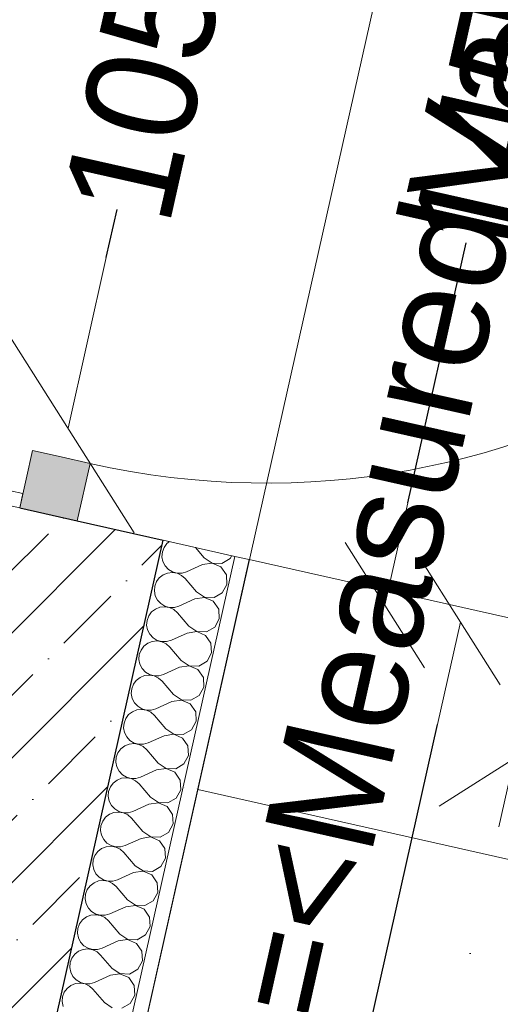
# Model space of a CAD drawing. Header units: millimetres. Extents: x -6990425 to -6520160, y 6117771 to 6220266.
# Tile 59 of 115: x -6927066 to -6926413, y 6141721 to 6143058. Entities that reach past the tile are written whole.
import ezdxf
from ezdxf.enums import TextEntityAlignment as Align

# ---------------------------------------------------------------- set-up
doc = ezdxf.new("R2010")
doc.units = ezdxf.units.MM
doc.header["$MEASUREMENT"] = 0
doc.linetypes.add('Штрихпунктирная', pattern=[670.277762, 352.777767, -176.388884, 0, -141.111112])
for name, color, linetype in [('S - МОП.АР', 7, 'Continuous'), ('АР-вертикальная связь - Лестница.АР', 7, 'Continuous'), ('АР-Стены_внешние_.АР', 7, 'Continuous'), ('АР-Стены_внутренние_пилоны.АР', 7, 'Continuous'), ('АР-Чертеж-Оси_Осевые размеры.АР', 7, 'Continuous'), ('АР-Чертеж-Размеры.АР', 7, 'Continuous')]:
    doc.layers.add(name, color=color, linetype=linetype)
for name, color, linetype, lineweight in [('АР-вертикальная связь - Лестница.АР_Ном._пера__1', 7, 'Continuous', 0), ('АР-Стены_внешние_.АР_Ном._пера__1', 7, 'Continuous', 30), ('АР-Стены_внутренние_пилоны.АР_Ном._пера__1', 7, 'Continuous', 30), ('АР-Чертеж-Оси_Осевые размеры.АР_Ном._пера__120', 7, 'Continuous', 0), ('Двери Archicad_Ном._пера__120', 7, 'Continuous', 0), ('Маркеры Дверей Archicad_Ном._пера__5', 5, 'Continuous', 0)]:
    doc.layers.add(name, color=color, linetype=linetype, lineweight=lineweight)
doc.styles.add('РЎР“Р•РќР•Р\xa0Р\x98Р\xa0_РЎРўР\x98Р›Р¬_2', font='GOTHIC.TTF')
doc.styles.add('РЎР“Р•РќР•Р\xa0Р\x98Р\xa0_РЎРўР\x98Р›Р¬_3', font='arial.ttf')
doc.dimstyles.new('СГЕНЕРИР_СТИЛЬ__3', dxfattribs={"dimtxt": 150, "dimasz": 237.5, "dimexe": 0.18, "dimexo": 0.0625, "dimgap": 0, "dimtad": 1, "dimdec": 0, "dimzin": 0, "dimdsep": 46, "dimtxsty": 'РЎР“Р•РќР•Р\xa0Р\x98Р\xa0_РЎРўР\x98Р›Р¬_2', "dimblk": 'ARROWHEAD_6', "dimblk1": 'ARROWHEAD_6', "dimblk2": 'ARROWHEAD_6', "dimcen": 0.09, "dimse1": 1, "dimse2": 1, "dimclrd": 7, "dimclre": 7, "dimclrt": 7, "dimazin": 0, "dimtfac": 1, "dimtdec": 4, "dimtmove": 0, "dimatfit": 3, "dimfxl": 1, "dimtolj": 1, "dimtzin": 0, "dimarcsym": 0})
doc.dimstyles.new('СГЕНЕРИР_СТИЛЬ__4', dxfattribs={"dimtxt": 150, "dimasz": 142.5, "dimexe": 0.18, "dimexo": 0.0625, "dimgap": 0, "dimtad": 1, "dimdec": 0, "dimzin": 0, "dimdsep": 46, "dimtxsty": 'РЎР“Р•РќР•Р\xa0Р\x98Р\xa0_РЎРўР\x98Р›Р¬_2', "dimblk": 'ARROWHEAD_6', "dimblk1": 'ARROWHEAD_6', "dimblk2": 'ARROWHEAD_6', "dimcen": 0.09, "dimse1": 1, "dimse2": 1, "dimclrd": 7, "dimclre": 7, "dimclrt": 7, "dimazin": 0, "dimtfac": 1, "dimtdec": 4, "dimtmove": 0, "dimatfit": 3, "dimfxl": 1, "dimtolj": 1, "dimtzin": 0, "dimarcsym": 0})
doc.dimstyles.new('СГЕНЕРИР_СТИЛЬ__5', dxfattribs={"dimtxt": 150, "dimasz": 142.5, "dimexe": 0.18, "dimexo": 0.0625, "dimgap": 0, "dimtad": 1, "dimdec": 0, "dimzin": 0, "dimdsep": 46, "dimtxsty": 'РЎР“Р•РќР•Р\xa0Р\x98Р\xa0_РЎРўР\x98Р›Р¬_2', "dimblk": 'ARROWHEAD_6', "dimblk1": 'ARROWHEAD_6', "dimblk2": 'ARROWHEAD_6', "dimcen": 0.09, "dimse1": 1, "dimse2": 1, "dimclrd": 7, "dimclre": 7, "dimclrt": 7, "dimazin": 0, "dimtfac": 1, "dimtdec": 4, "dimtmove": 2, "dimatfit": 3, "dimfxl": 1, "dimtolj": 1, "dimtzin": 0, "dimarcsym": 0})

# ---------------------------------------------------------------- blocks, each defined once
blk = doc.blocks.new('Лестница_2_5', base_point=(-6566190.3, 6562677.8))
at = {"layer": 'АР-вертикальная связь - Лестница.АР_Ном._пера__1', "color": 7, "linetype": 'Continuous', "lineweight": 0}
for p, q in [((-7154364.2, 6142324.4), (-7154368.6, 6142304.9)), ((-7153242.1, 6142072.4), (-7154364.2, 6142324.4)), ((-7154368.6, 6142304.9), (-7154434.3, 6142012.1)), ((-7154106.2, 6141989.7), (-7153807.5, 6142178.9)), ((-7154434.3, 6142012.1), (-7154500, 6141719.4)), ((-7153312.2, 6141760.1), (-7154434.3, 6142012.1)), ((-7154434.3, 6142012.1), (-7153312.2, 6141760.1))]:
    blk.add_line(p, q, dxfattribs=at)
blk = doc.blocks.new('Маркер ДВ 23[14]_5', base_point=(-7154783.3, 6143059.1))
at = {"layer": 'Маркеры Дверей Archicad_Ном._пера__5', "color": 5, "lineweight": 0, "insert": (-7154746.5, 6142714.9), "char_height": 200, "attachment_point": 7, "rotation": 77.3413, "style": 'РЎР“Р•РќР•Р\xa0Р\x98Р\xa0_РЎРўР\x98Р›Р¬_3'}
blk.add_mtext('\\A1;{\\pql;\\pt0;\\fArial|b0|i0|c204|p0;\\W1.000000;EI-60\\fArial|b0|i0|c204|p0;\\W1.000000;\\fArial|b0|i0|c204|p0;\\W1.000000;\\fArial|b0|i0|c204|p0;\\W1.000000;}', dxfattribs=at)
blk = doc.blocks.new('Металлическая Дверь 23[3]_5', base_point=(-6566190.3, 6562677.8))
at = {"layer": 'Двери Archicad_Ном._пера__120', "linetype": 'Continuous', "lineweight": 0, "true_color": 0xffffff}
blk.add_hatch(color=7, dxfattribs=at).paths.add_polyline_path([(-7154658.8, 6142472.6), (-7154676.3, 6142394.5), (-7154598.3, 6142377), (-7154580.7, 6142455), (-7154619.8, 6142463.8)])
at = {"layer": 'Двери Archicad_Ном._пера__120', "color": 7, "linetype": 'Continuous', "lineweight": 0}
for p, q in [((-7154672, 6142414), (-7154915.9, 6142468.8)), ((-7154676.3, 6142394.5), (-7154658.8, 6142472.6)), ((-7154658.8, 6142472.6), (-7154619.8, 6142463.8)), ((-7154619.8, 6142463.8), (-7154580.7, 6142455)), ((-7154580.7, 6142455), (-7154598.3, 6142377)), ((-7154598.3, 6142377), (-7154676.3, 6142394.5)), ((-7154676.3, 6142394.5), (-7154598.3, 6142377)), ((-7154676.3, 6142394.5), (-7154598.3, 6142377)), ((-7154598.3, 6142377), (-7154481.2, 6142350.7))]:
    blk.add_line(p, q, dxfattribs=at)
blk.add_arc((-7154341.9, 6143518.5), 1090, 257.3413, 347.3413, dxfattribs=at)
at = {"layer": 'Маркеры Дверей Archicad_Ном._пера__5', "color": 5, "lineweight": 0}
blk.add_blockref('Маркер ДВ 23[14]_5', (-7154783.3, 6143059.1), dxfattribs=at)
blk = doc.blocks.new('Стена_47_5', base_point=(-7155019.2, 6140411.5))
at = {"layer": 'АР-Стены_внешние_.АР', "linetype": 'Continuous', "lineweight": 0, "true_color": 0x000000}
h = blk.add_hatch(dxfattribs=at)
h.set_pattern_fill('ЖЕЛЕЗОБЕТОН__PROJECT__0005', color=18, style=0, pattern_type=2)
h.set_pattern_definition([(45, (-6566190.34, 6562677.8), (-84.852814, 84.852814), []), (45, (-6566232.77, 6562720.22), (-84.852814, 84.852814), [90, -30, 0, -30])])
h.paths.add_polyline_path([(-7155116.8, 6140433.4), (-7154921.7, 6140389.5), (-7154481.2, 6142350.7), (-7154598.3, 6142377), (-7154676.3, 6142394.5)])
at = {"layer": 'АР-Стены_внешние_.АР_Ном._пера__1', "color": 7, "linetype": 'Continuous', "lineweight": 0}
for p, q in [((-7154672, 6142414), (-7154915.9, 6142468.8)), ((-7154900.7, 6142444.9), (-7154676.3, 6142394.5)), ((-7154676.3, 6142394.5), (-7154672, 6142414))]:
    blk.add_line(p, q, dxfattribs=at)
at = {"layer": 'АР-Стены_внешние_.АР_Ном._пера__1', "color": 7, "linetype": 'Continuous', "lineweight": 30}
for p, q in [((-7154676.3, 6142394.5), (-7154598.3, 6142377)), ((-7154598.3, 6142377), (-7154481.2, 6142350.7))]:
    blk.add_line(p, q, dxfattribs=at)
at = {"layer": 'АР-Стены_внешние_.АР_Ном._пера__1', "color": 7, "linetype": 'Continuous', "lineweight": 30, "flags": 128}
blk.add_lwpolyline([(-7154921.7, 6140389.5), (-7154481.2, 6142350.7)], dxfattribs=at)
at = {"layer": 'Двери Archicad_Ном._пера__120', "color": 7, "linetype": 'Continuous', "lineweight": 0}
blk.add_blockref('Металлическая Дверь 23[3]_5', (-6566190.3, 6562677.8), dxfattribs=at)
blk = doc.blocks.new('Стандартный Маркер Сетки[23]_5', base_point=(-7153141.2, 6145897.9))
at = {"layer": 'АР-Чертеж-Оси_Осевые размеры.АР_Ном._пера__120', "color": 7, "linetype": 'Штрихпунктирная', "lineweight": 0}
blk.add_line((-7153360.3, 6144922.2), (-7157919, 6124625), dxfattribs=at)
at = {"layer": 'АР-Чертеж-Оси_Осевые размеры.АР_Ном._пера__120', "color": 7, "lineweight": 0, "style": 'РЎР“Р•РќР•Р\xa0Р\x98Р\xa0_РЎРўР\x98Р›Р¬_2'}
blk.add_attdef('AC_MarkerText_1', text='', height=350, rotation=347.3417, dxfattribs=at).set_placement((-7158177.7, 6123342.5), align=Align.TOP_CENTER)
blk = doc.blocks.new('Стандартный Маркер Сетки[33]_5', base_point=(-7153141.2, 6145897.9))
at = {"layer": 'АР-Чертеж-Оси_Осевые размеры.АР_Ном._пера__120', "color": 7, "linetype": 'Штрихпунктирная', "lineweight": 0}
blk.add_line((-7153360.3, 6144922.2), (-7157919, 6124625), dxfattribs=at)
at = {"layer": 'АР-Чертеж-Оси_Осевые размеры.АР_Ном._пера__120', "color": 7, "lineweight": 0, "style": 'РЎР“Р•РќР•Р\xa0Р\x98Р\xa0_РЎРўР\x98Р›Р¬_2'}
blk.add_attdef('AC_MarkerText_1', text='', height=350, rotation=347.3417, dxfattribs=at).set_placement((-7158177.7, 6123342.5), align=Align.TOP_CENTER)
blk = doc.blocks.new('ARROWHEAD_6')
at = {"color": 0, "linetype": 'Continuous', "lineweight": 0}
for p, q in [((-0.5, -0.5), (0.5, 0.5)), ((0, 0), (-1, 0))]:
    blk.add_line(p, q, dxfattribs=at)
blk = doc.blocks.new('*D161', base_point=(-6566190.3, 6562677.8))
at = {"layer": 'Defpoints', "color": 0, "linetype": 'Continuous', "transparency": 16777216}
for p in [(-6923730.5, 6144923.6), (-6923916.4, 6144095.7), (-6926605.7, 6142983)]:
    blk.add_point(p, dxfattribs=at)
at = {"layer": 'АР-Чертеж-Размеры.АР', "color": 7, "linetype": 'Continuous', "lineweight": -2, "transparency": 16777216}
for p, q in [((-6925821, 6145393.1), (-6925118, 6145235.2)), ((-6923962.2, 6144975.6), (-6924678.9, 6145136.6))]:
    blk.add_line(p, q, dxfattribs=at)
at = {"layer": 'АР-Чертеж-Размеры.АР', "color": 7, "linetype": 'Continuous', "lineweight": -2, "transparency": 16777216, "xscale": 237.5, "yscale": 237.5, "zscale": 237.5}
for p, rotation in [((-6926052.7, 6145445.2), 167.3417232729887), ((-6923730.5, 6144923.6), 347.3417232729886)]:
    blk.add_blockref('ARROWHEAD_6', p, dxfattribs=dict(at, rotation=rotation))
at = {"layer": 'АР-Чертеж-Размеры.АР', "color": 7, "linetype": 'Continuous', "lineweight": 0, "transparency": 16777216, "insert": (-6924898.5, 6145185.9), "char_height": 150, "attachment_point": 5, "rotation": 347.3417, "style": 'РЎР“Р•РќР•Р\xa0Р\x98Р\xa0_РЎРўР\x98Р›Р¬_2'}
blk.add_mtext('\\A1;2380', dxfattribs=at)
blk = doc.blocks.new('*D177', base_point=(-6566190.3, 6562677.8))
at = {"layer": 'Defpoints', "color": 0, "linetype": 'Continuous', "transparency": 16777216}
for p in [(-6926605.7, 6142983), (-6925907.8, 6141299.1), (-6925996.6, 6140903.9)]:
    blk.add_point(p, dxfattribs=at)
at = {"layer": 'АР-Чертеж-Размеры.АР', "color": 7, "linetype": 'Continuous', "lineweight": -2, "transparency": 16777216}
for p, q in [((-6926793.2, 6141498), (-6926635, 6141462.4)), ((-6926046.9, 6141330.3), (-6926218.8, 6141368.9))]:
    blk.add_line(p, q, dxfattribs=at)
at = {"layer": 'АР-Чертеж-Размеры.АР', "color": 7, "linetype": 'Continuous', "lineweight": -2, "transparency": 16777216, "xscale": 142.5, "yscale": 142.5, "zscale": 142.5}
for p, rotation in [((-6926932.2, 6141529.2), 167.3417537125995), ((-6925907.8, 6141299.1), 347.3417537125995)]:
    blk.add_blockref('ARROWHEAD_6', p, dxfattribs=dict(at, rotation=rotation))
at = {"layer": 'АР-Чертеж-Размеры.АР', "color": 7, "linetype": 'Continuous', "lineweight": 0, "transparency": 16777216, "insert": (-6926426.9, 6141415.7), "char_height": 150, "attachment_point": 5, "rotation": 347.3418, "style": 'РЎР“Р•РќР•Р\xa0Р\x98Р\xa0_РЎРўР\x98Р›Р¬_2'}
blk.add_mtext('\\A1;1050', dxfattribs=at)
blk = doc.blocks.new('*D195', base_point=(-6566190.3, 6562677.8))
at = {"layer": 'Defpoints', "color": 0, "linetype": 'Continuous', "transparency": 16777216}
for p in [(-6926809.5, 6143536.1), (-6926770, 6143527.2), (-6927039.5, 6142511.6)]:
    blk.add_point(p, dxfattribs=at)
at = {"layer": 'АР-Чертеж-Размеры.АР', "color": 7, "linetype": 'Continuous', "lineweight": -2, "transparency": 16777216}
for p, q in [((-6926822.1, 6143295.5), (-6926839.9, 6143216.2)), ((-6926948.1, 6142734.5), (-6926933.3, 6142800))]:
    blk.add_line(p, q, dxfattribs=at)
at = {"layer": 'АР-Чертеж-Размеры.АР', "color": 7, "linetype": 'Continuous', "lineweight": -2, "transparency": 16777216, "xscale": 237.5, "yscale": 237.5, "zscale": 237.5}
for p, rotation in [((-6926770, 6143527.2), 77.34106808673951), ((-6927000.1, 6142502.7), 257.3410680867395)]:
    blk.add_blockref('ARROWHEAD_6', p, dxfattribs=dict(at, rotation=rotation))
at = {"layer": 'АР-Чертеж-Размеры.АР', "color": 7, "linetype": 'Continuous', "lineweight": 0, "transparency": 16777216, "insert": (-6926886.6, 6143008.1), "char_height": 150, "attachment_point": 5, "rotation": 77.3411, "style": 'РЎР“Р•РќР•Р\xa0Р\x98Р\xa0_РЎРўР\x98Р›Р¬_2'}
blk.add_mtext('\\A1;1050', dxfattribs=at)
blk = doc.blocks.new('*D198', base_point=(-6566190.3, 6562677.8))
at = {"layer": 'Defpoints', "color": 0, "linetype": 'Continuous', "transparency": 16777216}
for p in [(-6925415.9, 6143489.2), (-6926569.4, 6142262.5), (-6926197, 6142178.9)]:
    blk.add_point(p, dxfattribs=at)
at = {"layer": 'АР-Чертеж-Размеры.АР', "color": 7, "linetype": 'Continuous', "lineweight": -2, "transparency": 16777216}
for p, q in [((-6926282.9, 6143537.8), (-6926365.4, 6143170.9)), ((-6926538.2, 6142401.5), (-6926458.8, 6142754.7))]:
    blk.add_line(p, q, dxfattribs=at)
at = {"layer": 'АР-Чертеж-Размеры.АР', "color": 7, "linetype": 'Continuous', "lineweight": -2, "transparency": 16777216, "xscale": 142.5, "yscale": 142.5, "zscale": 142.5}
for p, rotation in [((-6926251.7, 6143676.9), 77.34175371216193), ((-6926569.4, 6142262.5), 257.3417537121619)]:
    blk.add_blockref('ARROWHEAD_6', p, dxfattribs=dict(at, rotation=rotation))
at = {"layer": 'АР-Чертеж-Размеры.АР', "color": 7, "linetype": 'Continuous', "lineweight": 0, "transparency": 16777216, "insert": (-6926412.1, 6142962.8), "char_height": 150, "attachment_point": 5, "rotation": 77.3418, "style": 'РЎР“Р•РќР•Р\xa0Р\x98Р\xa0_РЎРўР\x98Р›Р¬_2'}
blk.add_mtext('\\A1;1450', dxfattribs=at)
blk = doc.blocks.new('*D199', base_point=(-6566190.3, 6562677.8))
at = {"layer": 'Defpoints', "color": 0, "linetype": 'Continuous', "transparency": 16777216}
for p in [(-6926197, 6142178.9), (-6926729.9, 6141068.6), (-6925899, 6140882)]:
    blk.add_point(p, dxfattribs=at)
at = {"layer": 'АР-Чертеж-Размеры.АР', "color": 7, "linetype": 'Continuous', "lineweight": -2, "transparency": 16777216}
blk.add_line((-6926498.2, 6142100.4), (-6926698.7, 6141207.7), dxfattribs=at)
at = {"layer": 'АР-Чертеж-Размеры.АР', "color": 7, "linetype": 'Continuous', "lineweight": -2, "transparency": 16777216, "xscale": 142.5, "yscale": 142.5, "zscale": 142.5}
for p, rotation in [((-6926466.9, 6142239.5), 77.34175371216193), ((-6926729.9, 6141068.6), 257.3417537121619)]:
    blk.add_blockref('ARROWHEAD_6', p, dxfattribs=dict(at, rotation=rotation))
at = {"layer": 'АР-Чертеж-Размеры.АР', "color": 7, "linetype": 'Continuous', "lineweight": 0, "transparency": 16777216, "insert": (-6926579.9, 6142297.2), "char_height": 150, "attachment_point": 5, "rotation": 77.3418, "style": 'РЎР“Р•РќР•Р\xa0Р\x98Р\xa0_РЎРўР\x98Р›Р¬_2'}
blk.add_mtext('\\A1;4х300=<MeasuredValue>', dxfattribs=at)
blk = doc.blocks.new('*X208', base_point=(-6566190.3, 6562677.8))
at = {"layer": 'АР-Стены_внутренние_пилоны.АР_Ном._пера__1', "color": 7, "linetype": 'Continuous', "lineweight": 0}
for p, q in [((-7154476.2, 6142346.2), (-7154480.1, 6142341)), ((-7154472.8, 6142348.8), (-7154476.2, 6142346.2)), ((-7154482.4, 6142334.8), (-7154482.9, 6142328.3)), ((-7154480.1, 6142341), (-7154482.4, 6142334.8)), ((-7154425.6, 6142326.9), (-7154437.5, 6142340.9)), ((-7154482.9, 6142328.3), (-7154481.6, 6142321.8)), ((-7154481.6, 6142321.8), (-7154478.7, 6142316)), ((-7154414.8, 6142319.5), (-7154427.7, 6142317.6)), ((-7154425.6, 6142326.9), (-7154414.7, 6142319.7)), ((-7154402.8, 6142314.4), (-7154414.8, 6142319.5)), ((-7154414.7, 6142319.7), (-7154401.7, 6142319.3)), ((-7154401.7, 6142319.3), (-7154390.4, 6142325.7)), ((-7154390.4, 6142325.7), (-7154388.2, 6142329.8)), ((-7154475.3, 6142306.2), (-7154481.4, 6142303.8)), ((-7154478.7, 6142316), (-7154474.2, 6142311.1)), ((-7154468.8, 6142306.9), (-7154475.3, 6142306.2)), ((-7154474.2, 6142311.1), (-7154468.6, 6142307.7)), ((-7154462.3, 6142305.8), (-7154468.8, 6142306.9)), ((-7154468.6, 6142307.7), (-7154462.2, 6142306)), ((-7154456.4, 6142302.9), (-7154462.3, 6142305.8)), ((-7154462.2, 6142306), (-7154455.7, 6142306)), ((-7154455.7, 6142306), (-7154449.4, 6142307.9)), ((-7154427.7, 6142317.6), (-7154449.4, 6142307.9)), ((-7154395.4, 6142303.7), (-7154402.8, 6142314.4)), ((-7154490.5, 6142294.5), (-7154492.8, 6142288.3)), ((-7154486.6, 6142299.8), (-7154490.5, 6142294.5)), ((-7154481.4, 6142303.8), (-7154486.6, 6142299.8)), ((-7154451.5, 6142298.6), (-7154456.4, 6142302.9)), ((-7154436, 6142280.5), (-7154451.5, 6142298.6)), ((-7154394.7, 6142290.7), (-7154395.4, 6142303.7)), ((-7154492.8, 6142288.3), (-7154493.3, 6142281.8)), ((-7154493.3, 6142281.8), (-7154492.1, 6142275.4)), ((-7154436, 6142280.5), (-7154425.2, 6142273.3)), ((-7154412.2, 6142272.8), (-7154400.9, 6142279.3)), ((-7154400.9, 6142279.3), (-7154394.7, 6142290.7)), ((-7154492.1, 6142275.4), (-7154489.1, 6142269.5)), ((-7154489.1, 6142269.5), (-7154484.6, 6142264.7)), ((-7154438.1, 6142271.2), (-7154459.8, 6142261.4)), ((-7154425.2, 6142273.1), (-7154438.1, 6142271.2)), ((-7154425.2, 6142273.3), (-7154412.2, 6142272.8)), ((-7154413.3, 6142267.9), (-7154425.2, 6142273.1)), ((-7154405.8, 6142257.2), (-7154413.3, 6142267.9)), ((-7154497, 6142253.3), (-7154500.9, 6142248)), ((-7154491.8, 6142257.3), (-7154497, 6142253.3)), ((-7154485.7, 6142259.8), (-7154491.8, 6142257.3)), ((-7154479.2, 6142260.5), (-7154485.7, 6142259.8)), ((-7154484.6, 6142264.7), (-7154479, 6142261.3)), ((-7154472.7, 6142259.3), (-7154479.2, 6142260.5)), ((-7154479, 6142261.3), (-7154472.7, 6142259.5)), ((-7154472.7, 6142259.5), (-7154466.1, 6142259.6)), ((-7154466.8, 6142256.5), (-7154472.7, 6142259.3)), ((-7154461.9, 6142252.1), (-7154466.8, 6142256.5)), ((-7154466.1, 6142259.6), (-7154459.8, 6142261.4)), ((-7154405.1, 6142244.2), (-7154405.8, 6142257.2)), ((-7154503.2, 6142241.9), (-7154503.8, 6142235.3)), ((-7154500.9, 6142248), (-7154503.2, 6142241.9)), ((-7154446.4, 6142234), (-7154461.9, 6142252.1)), ((-7154411.3, 6142232.8), (-7154405.1, 6142244.2)), ((-7154503.8, 6142235.3), (-7154502.5, 6142228.9)), ((-7154502.5, 6142228.9), (-7154499.5, 6142223)), ((-7154435.7, 6142226.6), (-7154448.5, 6142224.7)), ((-7154446.4, 6142234), (-7154435.6, 6142226.8)), ((-7154423.7, 6142221.4), (-7154435.7, 6142226.6)), ((-7154435.6, 6142226.8), (-7154422.6, 6142226.3)), ((-7154422.6, 6142226.3), (-7154411.3, 6142232.8)), ((-7154496.2, 6142213.3), (-7154502.3, 6142210.9)), ((-7154499.5, 6142223), (-7154495.1, 6142218.2)), ((-7154489.6, 6142214), (-7154496.2, 6142213.3)), ((-7154495.1, 6142218.2), (-7154489.5, 6142214.8)), ((-7154483.2, 6142212.9), (-7154489.6, 6142214)), ((-7154489.5, 6142214.8), (-7154483.1, 6142213.1)), ((-7154477.2, 6142210), (-7154483.2, 6142212.9)), ((-7154483.1, 6142213.1), (-7154476.6, 6142213.1)), ((-7154476.6, 6142213.1), (-7154470.2, 6142214.9)), ((-7154448.5, 6142224.7), (-7154470.2, 6142214.9)), ((-7154416.3, 6142210.8), (-7154423.7, 6142221.4)), ((-7154511.4, 6142201.6), (-7154513.7, 6142195.4)), ((-7154507.5, 6142206.9), (-7154511.4, 6142201.6)), ((-7154502.3, 6142210.9), (-7154507.5, 6142206.9)), ((-7154472.3, 6142205.7), (-7154477.2, 6142210)), ((-7154456.9, 6142187.5), (-7154472.3, 6142205.7)), ((-7154415.5, 6142197.8), (-7154416.3, 6142210.8)), ((-7154513.7, 6142195.4), (-7154514.2, 6142188.9)), ((-7154514.2, 6142188.9), (-7154512.9, 6142182.4)), ((-7154456.9, 6142187.5), (-7154446, 6142180.3)), ((-7154433, 6142179.9), (-7154421.7, 6142186.3)), ((-7154421.7, 6142186.3), (-7154415.5, 6142197.8)), ((-7154512.9, 6142182.4), (-7154510, 6142176.6)), ((-7154510, 6142176.6), (-7154505.5, 6142171.8)), ((-7154459, 6142178.3), (-7154480.7, 6142168.5)), ((-7154446.1, 6142180.1), (-7154459, 6142178.3)), ((-7154434.1, 6142175), (-7154446.1, 6142180.1)), ((-7154446, 6142180.3), (-7154433, 6142179.9)), ((-7154426.7, 6142164.3), (-7154434.1, 6142175)), ((-7154517.9, 6142160.4), (-7154521.8, 6142155.1)), ((-7154512.7, 6142164.4), (-7154517.9, 6142160.4)), ((-7154506.6, 6142166.9), (-7154512.7, 6142164.4)), ((-7154500.1, 6142167.5), (-7154506.6, 6142166.9)), ((-7154505.5, 6142171.8), (-7154499.9, 6142168.3)), ((-7154493.6, 6142166.4), (-7154500.1, 6142167.5)), ((-7154499.9, 6142168.3), (-7154493.6, 6142166.6)), ((-7154493.6, 6142166.6), (-7154487, 6142166.6)), ((-7154487.7, 6142163.6), (-7154493.6, 6142166.4)), ((-7154482.8, 6142159.2), (-7154487.7, 6142163.6)), ((-7154487, 6142166.6), (-7154480.7, 6142168.5)), ((-7154467.3, 6142141.1), (-7154482.8, 6142159.2)), ((-7154426, 6142151.3), (-7154426.7, 6142164.3)), ((-7154524.1, 6142149), (-7154524.7, 6142142.4)), ((-7154521.8, 6142155.1), (-7154524.1, 6142149)), ((-7154432.2, 6142139.9), (-7154426, 6142151.3)), ((-7154524.7, 6142142.4), (-7154523.4, 6142136)), ((-7154523.4, 6142136), (-7154520.4, 6142130.1)), ((-7154456.5, 6142133.7), (-7154469.4, 6142131.8)), ((-7154467.3, 6142141.1), (-7154456.5, 6142133.9)), ((-7154456.5, 6142133.9), (-7154443.5, 6142133.4)), ((-7154444.6, 6142128.5), (-7154456.5, 6142133.7)), ((-7154443.5, 6142133.4), (-7154432.2, 6142139.9)), ((-7154517, 6142120.4), (-7154523.1, 6142117.9)), ((-7154520.4, 6142130.1), (-7154515.9, 6142125.3)), ((-7154510.5, 6142121.1), (-7154517, 6142120.4)), ((-7154515.9, 6142125.3), (-7154510.3, 6142121.9)), ((-7154504, 6142119.9), (-7154510.5, 6142121.1)), ((-7154510.3, 6142121.9), (-7154504, 6142120.1)), ((-7154504, 6142120.1), (-7154497.4, 6142120.2)), ((-7154498.1, 6142117.1), (-7154504, 6142119.9)), ((-7154497.4, 6142120.2), (-7154491.1, 6142122)), ((-7154469.4, 6142131.8), (-7154491.1, 6142122)), ((-7154437.1, 6142117.9), (-7154444.6, 6142128.5)), ((-7154532.2, 6142108.6), (-7154534.5, 6142102.5)), ((-7154528.3, 6142113.9), (-7154532.2, 6142108.6)), ((-7154523.1, 6142117.9), (-7154528.3, 6142113.9)), ((-7154493.2, 6142112.7), (-7154498.1, 6142117.1)), ((-7154477.7, 6142094.6), (-7154493.2, 6142112.7)), ((-7154436.4, 6142104.9), (-7154437.1, 6142117.9)), ((-7154534.5, 6142102.5), (-7154535.1, 6142096)), ((-7154535.1, 6142096), (-7154533.8, 6142089.5)), ((-7154477.7, 6142094.6), (-7154466.9, 6142087.4)), ((-7154453.9, 6142087), (-7154442.6, 6142093.4)), ((-7154442.6, 6142093.4), (-7154436.4, 6142104.9)), ((-7154533.8, 6142089.5), (-7154530.8, 6142083.7)), ((-7154530.8, 6142083.7), (-7154526.4, 6142078.8)), ((-7154526.4, 6142078.8), (-7154520.8, 6142075.4)), ((-7154479.8, 6142085.3), (-7154501.6, 6142075.6)), ((-7154467, 6142087.2), (-7154479.8, 6142085.3)), ((-7154455, 6142082.1), (-7154467, 6142087.2)), ((-7154466.9, 6142087.4), (-7154453.9, 6142087)), ((-7154447.6, 6142071.4), (-7154455, 6142082.1)), ((-7154538.8, 6142067.5), (-7154542.7, 6142062.2)), ((-7154533.6, 6142071.5), (-7154538.8, 6142067.5)), ((-7154527.5, 6142073.9), (-7154533.6, 6142071.5)), ((-7154520.9, 6142074.6), (-7154527.5, 6142073.9)), ((-7154514.5, 6142073.5), (-7154520.9, 6142074.6)), ((-7154520.8, 6142075.4), (-7154514.4, 6142073.7)), ((-7154508.6, 6142070.6), (-7154514.5, 6142073.5)), ((-7154514.4, 6142073.7), (-7154507.9, 6142073.7)), ((-7154503.6, 6142066.3), (-7154508.6, 6142070.6)), ((-7154507.9, 6142073.7), (-7154501.6, 6142075.6)), ((-7154488.2, 6142048.2), (-7154503.6, 6142066.3)), ((-7154446.8, 6142058.4), (-7154447.6, 6142071.4)), ((-7154545, 6142056), (-7154545.5, 6142049.5)), ((-7154542.7, 6142062.2), (-7154545, 6142056)), ((-7154453.1, 6142047), (-7154446.8, 6142058.4)), ((-7154545.5, 6142049.5), (-7154544.3, 6142043)), ((-7154544.3, 6142043), (-7154541.3, 6142037.2)), ((-7154490.3, 6142038.9), (-7154512, 6142029.1)), ((-7154477.4, 6142040.8), (-7154490.3, 6142038.9)), ((-7154488.2, 6142048.2), (-7154477.4, 6142040.9)), ((-7154477.4, 6142040.9), (-7154464.3, 6142040.5)), ((-7154465.5, 6142035.6), (-7154477.4, 6142040.8)), ((-7154464.3, 6142040.5), (-7154453.1, 6142047)), ((-7154544, 6142025), (-7154549.2, 6142021)), ((-7154537.9, 6142027.5), (-7154544, 6142025)), ((-7154541.3, 6142037.2), (-7154536.8, 6142032.4)), ((-7154531.4, 6142028.2), (-7154537.9, 6142027.5)), ((-7154536.8, 6142032.4), (-7154531.2, 6142029)), ((-7154524.9, 6142027), (-7154531.4, 6142028.2)), ((-7154531.2, 6142029), (-7154524.9, 6142027.2)), ((-7154524.9, 6142027.2), (-7154518.3, 6142027.3)), ((-7154519, 6142024.2), (-7154524.9, 6142027)), ((-7154518.3, 6142027.3), (-7154512, 6142029.1)), ((-7154458, 6142024.9), (-7154465.5, 6142035.6)), ((-7154457.3, 6142011.9), (-7154458, 6142024.9)), ((-7154553.1, 6142015.7), (-7154555.4, 6142009.6)), ((-7154549.2, 6142021), (-7154553.1, 6142015.7)), ((-7154514.1, 6142019.8), (-7154519, 6142024.2)), ((-7154498.6, 6142001.7), (-7154514.1, 6142019.8)), ((-7154463.5, 6142000.5), (-7154457.3, 6142011.9)), ((-7154555.4, 6142009.6), (-7154556, 6142003)), ((-7154556, 6142003), (-7154554.7, 6141996.6)), ((-7154498.6, 6142001.7), (-7154487.8, 6141994.5)), ((-7154474.8, 6141994), (-7154463.5, 6142000.5)), ((-7154554.7, 6141996.6), (-7154551.7, 6141990.7)), ((-7154551.7, 6141990.7), (-7154547.2, 6141985.9)), ((-7154547.2, 6141985.9), (-7154541.6, 6141982.5)), ((-7154500.7, 6141992.4), (-7154522.4, 6141982.6)), ((-7154487.8, 6141994.3), (-7154500.7, 6141992.4)), ((-7154487.8, 6141994.5), (-7154474.8, 6141994)), ((-7154475.9, 6141989.1), (-7154487.8, 6141994.3)), ((-7154468.4, 6141978.5), (-7154475.9, 6141989.1)), ((-7154559.6, 6141974.5), (-7154563.5, 6141969.3)), ((-7154554.4, 6141978.6), (-7154559.6, 6141974.5)), ((-7154548.3, 6141981), (-7154554.4, 6141978.6)), ((-7154541.8, 6141981.7), (-7154548.3, 6141981)), ((-7154535.3, 6141980.6), (-7154541.8, 6141981.7)), ((-7154541.6, 6141982.5), (-7154535.3, 6141980.8)), ((-7154535.3, 6141980.8), (-7154528.7, 6141980.8)), ((-7154529.4, 6141977.7), (-7154535.3, 6141980.6)), ((-7154524.5, 6141973.4), (-7154529.4, 6141977.7)), ((-7154528.7, 6141980.8), (-7154522.4, 6141982.6)), ((-7154509.1, 6141955.2), (-7154524.5, 6141973.4)), ((-7154467.7, 6141965.5), (-7154468.4, 6141978.5)), ((-7154565.9, 6141963.1), (-7154566.4, 6141956.6)), ((-7154563.5, 6141969.3), (-7154565.9, 6141963.1)), ((-7154473.9, 6141954), (-7154467.7, 6141965.5)), ((-7154566.4, 6141956.6), (-7154565.1, 6141950.1)), ((-7154565.1, 6141950.1), (-7154562.1, 6141944.3)), ((-7154511.1, 6141945.9), (-7154532.9, 6141936.2)), ((-7154498.3, 6141947.8), (-7154511.1, 6141945.9)), ((-7154509.1, 6141955.2), (-7154498.2, 6141948)), ((-7154486.3, 6141942.7), (-7154498.3, 6141947.8)), ((-7154498.2, 6141948), (-7154485.2, 6141947.6)), ((-7154485.2, 6141947.6), (-7154473.9, 6141954)), ((-7154564.9, 6141932.1), (-7154570.1, 6141928.1)), ((-7154558.8, 6141934.5), (-7154564.9, 6141932.1)), ((-7154562.1, 6141944.3), (-7154557.7, 6141939.5)), ((-7154552.2, 6141935.2), (-7154558.8, 6141934.5)), ((-7154557.7, 6141939.5), (-7154552.1, 6141936)), ((-7154545.8, 6141934.1), (-7154552.2, 6141935.2)), ((-7154552.1, 6141936), (-7154545.7, 6141934.3)), ((-7154539.9, 6141931.2), (-7154545.8, 6141934.1)), ((-7154545.7, 6141934.3), (-7154539.2, 6141934.3)), ((-7154539.2, 6141934.3), (-7154532.9, 6141936.2)), ((-7154478.9, 6141932), (-7154486.3, 6141942.7)), ((-7154478.1, 6141919), (-7154478.9, 6141932)), ((-7154574, 6141922.8), (-7154576.3, 6141916.7)), ((-7154570.1, 6141928.1), (-7154574, 6141922.8)), ((-7154534.9, 6141926.9), (-7154539.9, 6141931.2)), ((-7154519.5, 6141908.8), (-7154534.9, 6141926.9)), ((-7154484.4, 6141907.6), (-7154478.1, 6141919)), ((-7154576.3, 6141916.7), (-7154576.8, 6141910.1)), ((-7154576.8, 6141910.1), (-7154575.6, 6141903.7)), ((-7154519.5, 6141908.8), (-7154508.7, 6141901.6)), ((-7154495.7, 6141901.1), (-7154484.4, 6141907.6)), ((-7154575.6, 6141903.7), (-7154572.6, 6141897.8)), ((-7154572.6, 6141897.8), (-7154568.1, 6141893)), ((-7154568.1, 6141893), (-7154562.5, 6141889.6)), ((-7154521.6, 6141899.5), (-7154543.3, 6141889.7)), ((-7154508.7, 6141901.4), (-7154521.6, 6141899.5)), ((-7154508.7, 6141901.6), (-7154495.7, 6141901.1)), ((-7154496.8, 6141896.2), (-7154508.7, 6141901.4)), ((-7154489.3, 6141885.5), (-7154496.8, 6141896.2)), ((-7154580.5, 6141881.6), (-7154584.4, 6141876.3)), ((-7154575.3, 6141885.6), (-7154580.5, 6141881.6)), ((-7154569.2, 6141888.1), (-7154575.3, 6141885.6)), ((-7154562.7, 6141888.8), (-7154569.2, 6141888.1)), ((-7154556.2, 6141887.6), (-7154562.7, 6141888.8)), ((-7154562.5, 6141889.6), (-7154556.2, 6141887.8)), ((-7154556.2, 6141887.8), (-7154549.6, 6141887.9)), ((-7154550.3, 6141884.8), (-7154556.2, 6141887.6)), ((-7154545.4, 6141880.4), (-7154550.3, 6141884.8)), ((-7154549.6, 6141887.9), (-7154543.3, 6141889.7)), ((-7154529.9, 6141862.3), (-7154545.4, 6141880.4)), ((-7154488.6, 6141872.6), (-7154489.3, 6141885.5)), ((-7154586.7, 6141870.2), (-7154587.3, 6141863.6)), ((-7154584.4, 6141876.3), (-7154586.7, 6141870.2)), ((-7154494.8, 6141861.1), (-7154488.6, 6141872.6)), ((-7154587.3, 6141863.6), (-7154586, 6141857.2)), ((-7154586, 6141857.2), (-7154583, 6141851.3)), ((-7154583, 6141851.3), (-7154578.5, 6141846.5)), ((-7154532, 6141853), (-7154553.7, 6141843.3)), ((-7154519.1, 6141854.9), (-7154532, 6141853)), ((-7154529.9, 6141862.3), (-7154519.1, 6141855.1)), ((-7154519.1, 6141855.1), (-7154506.1, 6141854.7)), ((-7154507.2, 6141849.8), (-7154519.1, 6141854.9)), ((-7154506.1, 6141854.7), (-7154494.8, 6141861.1)), ((-7154585.7, 6141839.2), (-7154590.9, 6141835.2)), ((-7154579.7, 6141841.6), (-7154585.7, 6141839.2)), ((-7154573.1, 6141842.3), (-7154579.7, 6141841.6)), ((-7154578.5, 6141846.5), (-7154572.9, 6141843.1)), ((-7154566.6, 6141841.2), (-7154573.1, 6141842.3)), ((-7154572.9, 6141843.1), (-7154566.6, 6141841.4)), ((-7154566.6, 6141841.4), (-7154560, 6141841.4)), ((-7154560.7, 6141838.3), (-7154566.6, 6141841.2)), ((-7154555.8, 6141834), (-7154560.7, 6141838.3)), ((-7154560, 6141841.4), (-7154553.7, 6141843.3)), ((-7154499.7, 6141839.1), (-7154507.2, 6141849.8)), ((-7154499, 6141826.1), (-7154499.7, 6141839.1)), ((-7154594.8, 6141829.9), (-7154597.2, 6141823.7)), ((-7154590.9, 6141835.2), (-7154594.8, 6141829.9)), ((-7154540.4, 6141815.9), (-7154555.8, 6141834)), ((-7154505.2, 6141814.7), (-7154499, 6141826.1)), ((-7154597.2, 6141823.7), (-7154597.7, 6141817.2)), ((-7154597.7, 6141817.2), (-7154596.4, 6141810.7)), ((-7154540.4, 6141815.9), (-7154529.5, 6141808.6)), ((-7154516.5, 6141808.2), (-7154505.2, 6141814.7)), ((-7154596.4, 6141810.7), (-7154593.5, 6141804.9)), ((-7154593.5, 6141804.9), (-7154589, 6141800.1)), ((-7154589, 6141800.1), (-7154583.4, 6141796.7)), ((-7154542.4, 6141806.6), (-7154564.2, 6141796.8)), ((-7154529.6, 6141808.5), (-7154542.4, 6141806.6)), ((-7154517.6, 6141803.3), (-7154529.6, 6141808.5)), ((-7154529.5, 6141808.6), (-7154516.5, 6141808.2)), ((-7154510.2, 6141792.6), (-7154517.6, 6141803.3)), ((-7154601.4, 6141788.7), (-7154605.3, 6141783.4)), ((-7154596.2, 6141792.7), (-7154601.4, 6141788.7)), ((-7154590.1, 6141795.2), (-7154596.2, 6141792.7)), ((-7154583.6, 6141795.8), (-7154590.1, 6141795.2)), ((-7154577.1, 6141794.7), (-7154583.6, 6141795.8)), ((-7154583.4, 6141796.7), (-7154577, 6141794.9)), ((-7154571.2, 6141791.9), (-7154577.1, 6141794.7)), ((-7154577, 6141794.9), (-7154570.5, 6141795)), ((-7154566.3, 6141787.5), (-7154571.2, 6141791.9)), ((-7154570.5, 6141795), (-7154564.2, 6141796.8)), ((-7154550.8, 6141769.4), (-7154566.3, 6141787.5)), ((-7154509.5, 6141779.6), (-7154510.2, 6141792.6)), ((-7154607.6, 6141777.3), (-7154608.1, 6141770.7)), ((-7154605.3, 6141783.4), (-7154607.6, 6141777.3)), ((-7154515.7, 6141768.2), (-7154509.5, 6141779.6)), ((-7154608.1, 6141770.7), (-7154606.9, 6141764.3)), ((-7154606.9, 6141764.3), (-7154603.9, 6141758.4)), ((-7154603.9, 6141758.4), (-7154599.4, 6141753.6)), ((-7154552.9, 6141760.1), (-7154574.6, 6141750.3)), ((-7154540, 6141762), (-7154552.9, 6141760.1)), ((-7154550.8, 6141769.4), (-7154540, 6141762.2)), ((-7154540, 6141762.2), (-7154527, 6141761.7)), ((-7154528.1, 6141756.8), (-7154540, 6141762)), ((-7154527, 6141761.7), (-7154515.7, 6141768.2)), ((-7154606.6, 6141746.3), (-7154611.8, 6141742.2)), ((-7154600.5, 6141748.7), (-7154606.6, 6141746.3)), ((-7154594, 6141749.4), (-7154600.5, 6141748.7)), ((-7154599.4, 6141753.6), (-7154593.8, 6141750.2)), ((-7154587.5, 6141748.3), (-7154594, 6141749.4)), ((-7154593.8, 6141750.2), (-7154587.5, 6141748.4)), ((-7154587.5, 6141748.4), (-7154580.9, 6141748.5)), ((-7154581.6, 6141745.4), (-7154587.5, 6141748.3)), ((-7154576.7, 6141741), (-7154581.6, 6141745.4)), ((-7154580.9, 6141748.5), (-7154574.6, 6141750.3)), ((-7154520.6, 6141746.2), (-7154528.1, 6141756.8)), ((-7154519.9, 6141733.2), (-7154520.6, 6141746.2)), ((-7154618, 6141730.8), (-7154618.6, 6141724.3)), ((-7154615.7, 6141737), (-7154618, 6141730.8)), ((-7154611.8, 6141742.2), (-7154615.7, 6141737)), ((-7154561.2, 6141722.9), (-7154576.7, 6141741)), ((-7154526.1, 6141721.7), (-7154519.9, 6141733.2)), ((-7154618.6, 6141724.3), (-7154617.3, 6141717.8)), ((-7154561.2, 6141722.9), (-7154550.4, 6141715.7)), ((-7154537.4, 6141715.3), (-7154526.1, 6141721.7))]:
    blk.add_line(p, q, dxfattribs=at)
blk = doc.blocks.new('Прямоугольный Дверной Проем 23[4]_5', base_point=(-6566190.3, 6562677.8))
at = {"layer": 'Двери Archicad_Ном._пера__120', "color": 7, "linetype": 'Continuous', "lineweight": 0}
for p, q in [((-7154109.7, 6143548.4), (-7154207.3, 6143570.3)), ((-7154090.2, 6143544), (-7154109.7, 6143548.4)), ((-7154383.7, 6142328.8), (-7154481.2, 6142350.7)), ((-7154364.2, 6142324.4), (-7154383.7, 6142328.8))]:
    blk.add_line(p, q, dxfattribs=at)
blk = doc.blocks.new('Стена_57_5', base_point=(-7154935.5, 6140054.4))
at = {"layer": 'АР-Стены_внутренние_пилоны.АР', "linetype": 'Continuous', "lineweight": 0, "true_color": 0x000000}
h = blk.add_hatch(dxfattribs=at)
h.set_pattern_fill('ШТУКАТУРКА__ГИПС_01_0005', color=18, style=0, pattern_type=2)
h.set_pattern_definition([(45, (-6566190.34, 6563027.8), (-111.369318, 111.369318), [0, -105, 0, -157.5]), (110, (-6565840.34, 6563027.8), (148.001588, 53.868173), [0, -77, 0, -133])])
h.paths.add_polyline_path([(-7154383.7, 6142328.8), (-7154896.5, 6140045.7), (-7154877, 6140041.3), (-7154364.2, 6142324.4)])
at = {"layer": 'АР-Стены_внутренние_пилоны.АР_Ном._пера__1', "color": 7, "linetype": 'Continuous', "lineweight": 0}
for p, q in [((-7154383.7, 6142328.8), (-7154481.2, 6142350.7)), ((-7154896.5, 6140045.7), (-7154383.7, 6142328.8)), ((-7154364.2, 6142324.4), (-7154383.7, 6142328.8))]:
    blk.add_line(p, q, dxfattribs=at)
at = {"layer": 'АР-Стены_внутренние_пилоны.АР_Ном._пера__1', "color": 7, "linetype": 'Continuous', "lineweight": 0, "flags": 128}
for points in [[(-7154481.2, 6142350.7), (-7154994, 6140067.6)], [(-7154877, 6140041.3), (-7154364.2, 6142324.4)]]:
    blk.add_lwpolyline(points, dxfattribs=at)
at = {"layer": 'АР-Стены_внутренние_пилоны.АР', "color": 7, "lineweight": 0}
blk.add_blockref('*X208', (-6566190.3, 6562677.8), dxfattribs=at)
at = {"layer": 'Двери Archicad_Ном._пера__120', "color": 7, "linetype": 'Continuous', "lineweight": 0}
blk.add_blockref('Прямоугольный Дверной Проем 23[4]_5', (-6566190.3, 6562677.8), dxfattribs=at)

msp = doc.modelspace()

# ---------------------------------------------------------------- linework, layer by layer
at = {"layer": 'S - МОП.АР', "color": 254, "linetype": 'Continuous', "lineweight": 0, "true_color": 0xdadada, "flags": 128}
msp.add_lwpolyline([(-6923649.1, 6145286), (-6925971.3, 6145807.6), (-6927262.1, 6140060.8), (-6924939.8, 6139539.2)], close=True, dxfattribs=at)

# ---------------------------------------------------------------- block references
at = {"layer": 'АР-вертикальная связь - Лестница.АР', "color": 7, "linetype": 'Continuous', "lineweight": 0}
msp.add_blockref('Лестница_2_5', (-6338579.8, 6562677.8), dxfattribs=at)
at = {"layer": 'АР-Стены_внешние_.АР', "color": 7, "lineweight": 0}
msp.add_blockref('Стена_47_5', (-6927408.7, 6140411.5), dxfattribs=at)
at = {"layer": 'АР-Стены_внутренние_пилоны.АР', "color": 7, "lineweight": 0}
msp.add_blockref('Стена_57_5', (-6927325, 6140054.4), dxfattribs=at)
at = {"layer": 'АР-Чертеж-Оси_Осевые размеры.АР', "color": 8, "linetype": 'Continuous', "lineweight": 15}
for name in ['Стандартный Маркер Сетки[23]_5', 'Стандартный Маркер Сетки[33]_5']:
    msp.add_blockref(name, (-6925530.7, 6145897.9), dxfattribs=at)

# ---------------------------------------------------------------- dimensions: what is measured, and where the dimension line sits
at = {"layer": 'АР-Чертеж-Размеры.АР', "color": 7, "linetype": 'Continuous', "lineweight": 0}
for base, p1, p2, angle, dimstyle, picture, middle, turn in [((-6923730.5, 6144923.6), (-6926605.7, 6142983), (-6923916.4, 6144095.7), 347.3417, 'СГЕНЕРИР_СТИЛЬ__3', '*D161', (-6924898.5, 6145185.9), 347.3417), ((-6926569.4, 6142262.5), (-6925415.9, 6143489.2), (-6926197, 6142178.9), 257.3418, 'СГЕНЕРИР_СТИЛЬ__4', '*D198', (-6926412.1, 6142962.8), 77.3418), ((-6926770, 6143527.2), (-6927039.5, 6142511.6), (-6926809.5, 6143536.1), 77.3411, 'СГЕНЕРИР_СТИЛЬ__3', '*D195', (-6926886.6, 6143008.1), 77.3411), ((-6925907.8, 6141299.1), (-6926605.7, 6142983), (-6925996.6, 6140903.9), 347.3418, 'СГЕНЕРИР_СТИЛЬ__4', '*D177', (-6926426.9, 6141415.7), 347.3418)]:
    dim = msp.add_linear_dim(base=base, p1=p1, p2=p2, angle=angle, dimstyle=dimstyle, dxfattribs=at)
    dim.commit()
    dim.dimension.update_dxf_attribs({"geometry": picture, "text_midpoint": middle, "dimtype": 160, "text_rotation": turn})
dim = msp.add_linear_dim(base=(-6926729.9, 6141068.6), p1=(-6926197, 6142178.9), p2=(-6925899, 6140882), angle=257.3418, text='4х300=<MeasuredValue>', dimstyle='СГЕНЕРИР_СТИЛЬ__5', dxfattribs=at)
dim.commit()
dim.dimension.update_dxf_attribs({"geometry": '*D199', "text_midpoint": (-6926579.9, 6142297.2), "dimtype": 160, "text_rotation": 77.3418})

doc.saveas('drawing.dxf')
